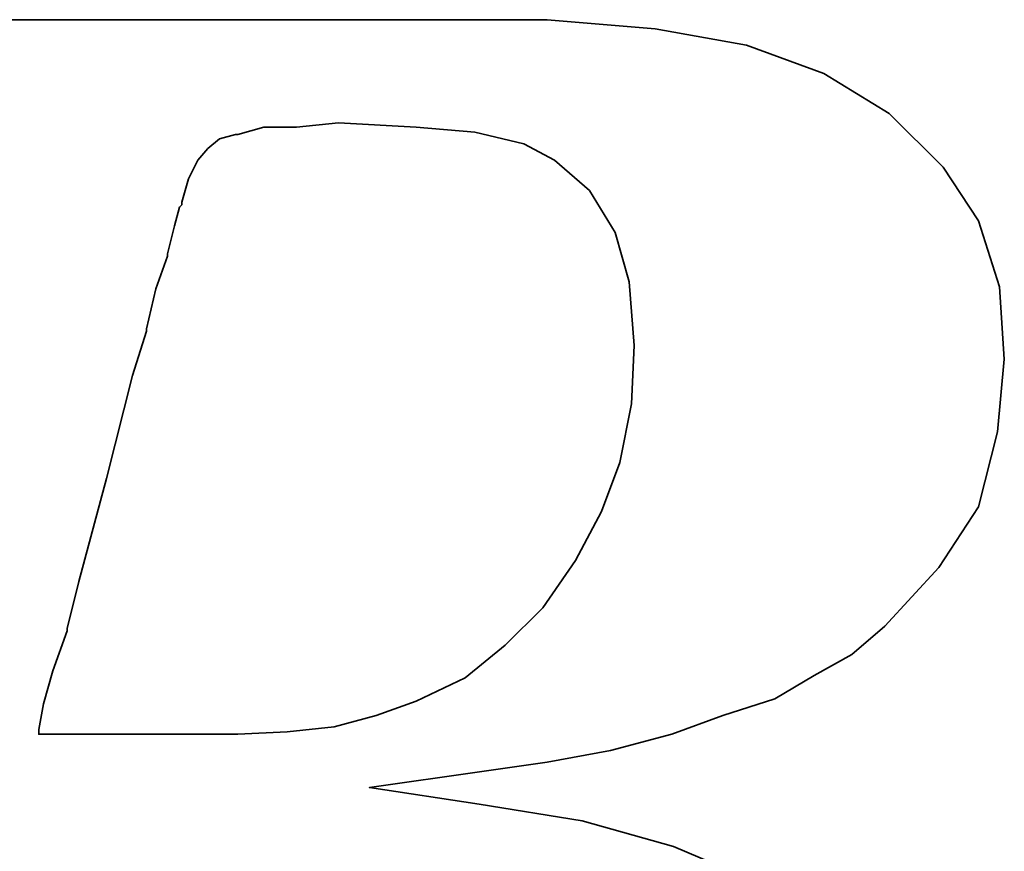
# Model space of a CAD drawing. Extents: x 0 to 593, y 42 to 136.
# Tile 30 of 52: x 131.035 to 132.094, y 96.627 to 97.523. Entities that reach past the tile are written whole.
import ezdxf

# ---------------------------------------------------------------- set-up
doc = ezdxf.new("R2010")
doc.units = 0
doc.header["$LTSCALE"] = 3
doc.header["$MEASUREMENT"] = 0
doc.layers.add('DIM', color=4, linetype='CONTINUOUS')
doc.layers.add('layer 1', color=7, linetype='CONTINUOUS')

# ---------------------------------------------------------------- blocks, each defined once
blk = doc.blocks.new('TBI MOTION logo(完整正式版)')
at = {"layer": 'layer 1', "color": 22, "lineweight": 35}
for points, knots in [([(-64.65375, -6.86375), (-64.65375, -6.86375), (-64.84375, -7.29625), (-64.84375, -7.29625), (-64.84375, -7.29625), (-64.84375, -7.29625), (-64.86875, -7.34375), (-64.86875, -7.34375), (-64.86875, -7.34375), (-64.86875, -7.34375), (-64.86875, -7.36875), (-64.86875, -7.36875), (-64.86875, -7.36875), (-64.86875, -7.36875), (-65.15375, -7.65375), (-65.15375, -7.65375), (-65.15375, -7.65375), (-65.15375, -7.65375), (-65.17875, -7.65375), (-65.17875, -7.65375), (-65.17875, -7.65375), (-65.17875, -7.65375), (-65.20375, -7.67875), (-65.20375, -7.67875), (-65.20375, -7.67875), (-65.20375, -7.67875), (-65.58875, -7.87125), (-65.58875, -7.87125), (-65.58875, -7.87125), (-65.58875, -7.87125), (-65.63375, -7.87125), (-65.63375, -7.87125), (-65.63375, -7.87125), (-65.63375, -7.87125), (-65.65875, -7.89375), (-65.65875, -7.89375), (-65.65875, -7.89375), (-65.65875, -7.89375), (-66.09375, -7.94375), (-66.09375, -7.94375), (-66.09375, -7.94375), (-66.09375, -7.94375), (-66.11375, -7.94375), (-66.11375, -7.94375), (-66.11375, -7.94375), (-66.11375, -7.94375), (-66.16375, -7.94375), (-66.16375, -7.94375), (-66.16375, -7.94375), (-66.16375, -7.94375), (-66.30875, -7.94375), (-66.30875, -7.94375), (-66.30875, -7.94375), (-66.30875, -7.94375), (-66.69375, -7.94375), (-66.69375, -7.94375), (-66.69375, -7.94375), (-66.69375, -7.94375), (-67.07375, -7.94375), (-67.07375, -7.94375), (-67.07375, -7.94375), (-67.07375, -7.94375), (-67.12375, -7.94375), (-67.12375, -7.94375), (-67.12375, -7.94375), (-67.12375, -7.94375), (-67.12375, -7.96625), (-67.12375, -7.96625), (-67.12375, -7.96625), (-67.12375, -7.96625), (-67.14875, -7.99125), (-67.14875, -7.99125), (-67.14875, -7.99125), (-67.14875, -7.99125), (-67.24375, -8.34875), (-67.24375, -8.34875), (-67.24375, -8.34875), (-67.24375, -8.34875), (-67.31375, -8.68625), (-67.31375, -8.68625), (-67.31375, -8.68625), (-67.31375, -8.68625), (-67.26875, -8.68625), (-67.26875, -8.68625), (-67.26875, -8.68625), (-67.26875, -8.68625), (-67.07375, -8.68625), (-67.07375, -8.68625), (-67.07375, -8.68625), (-67.07375, -8.68625), (-66.54875, -8.68625), (-66.54875, -8.68625), (-66.54875, -8.68625), (-66.54875, -8.68625), (-65.82625, -8.68625), (-65.82625, -8.68625), (-65.82625, -8.68625), (-65.82625, -8.68625), (-65.01375, -8.68625), (-65.01375, -8.68625), (-65.01375, -8.68625), (-65.01375, -8.68625), (-64.05375, -8.68625), (-64.05375, -8.68625), (-64.05375, -8.68625), (-64.05375, -8.68625), (-62.08375, -8.68625), (-62.08375, -8.68625), (-62.08375, -8.68625), (-62.08375, -8.68625), (-60.06875, -8.68625), (-60.06875, -8.68625), (-60.06875, -8.68625), (-60.06875, -8.68625), (-59.10875, -8.68625), (-59.10875, -8.68625), (-59.10875, -8.68625), (-59.10875, -8.68625), (-58.29375, -8.68625), (-58.29375, -8.68625), (-58.29375, -8.68625), (-58.29375, -8.68625), (-57.57375, -8.68625), (-57.57375, -8.68625), (-57.57375, -8.68625), (-57.57375, -8.68625), (-57.04875, -8.68625), (-57.04875, -8.68625), (-57.04875, -8.68625), (-57.04875, -8.68625), (-56.85375, -8.68625), (-56.85375, -8.68625), (-56.85375, -8.68625), (-56.85375, -8.68625), (-56.70875, -8.68625), (-56.70875, -8.68625), (-56.70875, -8.68625), (-56.70875, -8.68625), (-56.61375, -8.68625), (-56.61375, -8.68625), (-56.61375, -8.68625), (-56.61375, -8.68625), (-56.56875, -8.68625), (-56.56875, -8.68625), (-56.56875, -8.68625), (-56.56875, -8.68625), (-55.65375, -8.63875), (-55.65375, -8.63875), (-55.65375, -8.63875), (-55.65375, -8.63875), (-54.76875, -8.51875), (-54.76875, -8.51875), (-54.76875, -8.51875), (-54.76875, -8.51875), (-53.90375, -8.30375), (-53.90375, -8.30375), (-53.90375, -8.30375), (-53.90375, -8.30375), (-53.08875, -8.03875), (-53.08875, -8.03875), (-53.08875, -8.03875), (-53.08875, -8.03875), (-52.34375, -7.65375), (-52.34375, -7.65375), (-52.34375, -7.65375), (-52.34375, -7.65375), (-51.69875, -7.29625), (-51.69875, -7.29625), (-51.69875, -7.29625), (-51.69875, -7.29625), (-51.21875, -6.91125), (-51.21875, -6.91125), (-51.21875, -6.91125), (-51.21875, -6.91125), (-50.83375, -6.50375), (-50.83375, -6.50375), (-50.83375, -6.50375), (-50.83375, -6.50375), (-50.44875, -5.94875), (-50.44875, -5.94875), (-50.44875, -5.94875), (-50.44875, -5.94875), (-50.13875, -5.30375), (-50.13875, -5.30375), (-50.13875, -5.30375), (-50.13875, -5.30375), (-49.99375, -4.65375), (-49.99375, -4.65375), (-49.99375, -4.65375), (-49.99375, -4.65375), (-49.92375, -3.98375), (-49.92375, -3.98375), (-49.92375, -3.98375), (-49.92375, -3.98375), (-49.99375, -3.19374), (-49.99375, -3.19374), (-49.99375, -3.19374), (-49.99375, -3.19374), (-50.23374, -2.44874), (-50.23374, -2.44874), (-50.23374, -2.44874), (-50.23374, -2.44874), (-50.59375, -1.87374), (-50.59375, -1.87374), (-50.59375, -1.87374), (-50.59375, -1.87374), (-51.09875, -1.31874), (-51.09875, -1.31874), (-51.09875, -1.31874), (-51.09875, -1.31874), (-51.74375, -0.81875), (-51.74375, -0.81875), (-51.74375, -0.81875), (-51.74375, -0.81875), (-52.53875, -0.48125), (-52.53875, -0.48125), (-52.53875, -0.48125), (-52.53875, -0.48125), (-53.47375, -0.21875), (-53.47375, -0.21875), (-53.47375, -0.21875), (-53.47375, -0.21875), (-54.52875, -0.04874), (-54.52875, -0.04874), (-54.52875, -0.04874), (-54.52875, -0.04874), (-55.65375, 0.12125), (-55.65375, 0.12125), (-55.65375, 0.12125), (-55.65375, 0.12125), (-54.50375, 0.28624), (-54.50375, 0.28624), (-54.50375, 0.28624), (-54.50375, 0.28624), (-53.83375, 0.38124), (-53.83375, 0.38124), (-53.83375, 0.38124), (-53.83375, 0.38124), (-53.18375, 0.50125), (-53.18375, 0.50125), (-53.18375, 0.50125), (-53.18375, 0.50125), (-52.55875, 0.66874), (-52.55875, 0.66874), (-52.55875, 0.66874), (-52.55875, 0.66874), (-52.03375, 0.86124), (-52.03375, 0.86124), (-52.03375, 0.86124), (-52.03375, 0.86124), (-51.50374, 1.03124), (-51.50374, 1.03124), (-51.50374, 1.03124), (-51.50374, 1.03124), (-51.09875, 1.27125), (-51.09875, 1.27125), (-51.09875, 1.27125), (-51.09875, 1.27125), (-50.71375, 1.48624), (-50.71375, 1.48624), (-50.71375, 1.48624), (-50.71375, 1.48624), (-50.37625, 1.77625), (-50.37625, 1.77625), (-50.37625, 1.77625), (-50.37625, 1.77625), (-49.82375, 2.37625), (-49.82375, 2.37625), (-49.82375, 2.37625), (-49.82375, 2.37625), (-49.41875, 2.99625), (-49.41875, 2.99625), (-49.41875, 2.99625), (-49.41875, 2.99625), (-49.22375, 3.76625), (-49.22375, 3.76625), (-49.22375, 3.76625), (-49.22375, 3.76625), (-49.15375, 4.50874), (-49.15375, 4.50874), (-49.15375, 4.50874), (-49.15375, 4.50874), (-49.20375, 5.25125), (-49.20375, 5.25125), (-49.20375, 5.25125), (-49.20375, 5.25125), (-49.41875, 5.92625), (-49.41875, 5.92625), (-49.41875, 5.92625), (-49.41875, 5.92625), (-49.77875, 6.47625), (-49.77875, 6.47625), (-49.77875, 6.47625), (-49.77875, 6.47625), (-50.33125, 7.02624), (-50.33125, 7.02624), (-50.33125, 7.02624), (-50.33125, 7.02624), (-51.00125, 7.43625), (-51.00125, 7.43625), (-51.00125, 7.43625), (-51.00125, 7.43625), (-51.79375, 7.72625), (-51.79375, 7.72625), (-51.79375, 7.72625), (-51.79375, 7.72625), (-52.72875, 7.89124), (-52.72875, 7.89124), (-52.72875, 7.89124), (-52.72875, 7.89124), (-53.83375, 7.98625), (-53.83375, 7.98625), (-53.83375, 7.98625), (-53.83375, 7.98625), (-53.92875, 7.98625), (-53.92875, 7.98625), (-53.92875, 7.98625), (-53.92875, 7.98625), (-54.26375, 7.98625), (-54.26375, 7.98625), (-54.26375, 7.98625), (-54.26375, 7.98625), (-54.74375, 7.98625), (-54.74375, 7.98625), (-54.74375, 7.98625), (-54.74375, 7.98625), (-55.36875, 7.98625), (-55.36875, 7.98625), (-55.36875, 7.98625), (-55.36875, 7.98625), (-56.13375, 7.98625), (-56.13375, 7.98625), (-56.13375, 7.98625), (-56.13375, 7.98625), (-56.94875, 7.98625), (-56.94875, 7.98625), (-56.94875, 7.98625), (-56.94875, 7.98625), (-58.77625, 7.98625), (-58.77625, 7.98625), (-58.77625, 7.98625), (-58.77625, 7.98625), (-60.59875, 7.98625), (-60.59875, 7.98625), (-60.59875, 7.98625), (-60.59875, 7.98625), (-61.41375, 7.98625), (-61.41375, 7.98625), (-61.41375, 7.98625), (-61.41375, 7.98625), (-62.17875, 7.98625), (-62.17875, 7.98625), (-62.17875, 7.98625), (-62.17875, 7.98625), (-62.80375, 7.98625), (-62.80375, 7.98625), (-62.80375, 7.98625), (-62.80375, 7.98625), (-63.30625, 7.98625), (-63.30625, 7.98625), (-63.30625, 7.98625), (-63.30625, 7.98625), (-63.57375, 7.98625), (-63.57375, 7.98625), (-63.57375, 7.98625), (-63.57375, 7.98625), (-63.57375, 7.96375), (-63.57375, 7.96375), (-63.57375, 7.96375), (-63.57375, 7.96375), (-63.59875, 7.94125), (-63.59875, 7.94125), (-63.59875, 7.94125), (-63.59875, 7.94125), (-63.69375, 7.55625), (-63.69375, 7.55625), (-63.69375, 7.55625), (-63.69375, 7.55625), (-63.76375, 7.24624), (-63.76375, 7.24624), (-63.76375, 7.24624), (-63.76375, 7.24624), (-63.23875, 7.24624), (-63.23875, 7.24624), (-63.23875, 7.24624), (-63.23875, 7.24624), (-62.75875, 7.24624), (-62.75875, 7.24624), (-62.75875, 7.24624), (-62.75875, 7.24624), (-62.61125, 7.24624), (-62.61125, 7.24624), (-62.61125, 7.24624), (-62.61125, 7.24624), (-62.56625, 7.24624), (-62.56625, 7.24624), (-62.56625, 7.24624), (-62.56625, 7.24624), (-62.22875, 7.24624), (-62.22875, 7.24624), (-62.22875, 7.24624), (-62.22875, 7.24624), (-62.20375, 7.24624), (-62.20375, 7.24624), (-62.20375, 7.24624), (-62.20375, 7.24624), (-62.17875, 7.21875), (-62.17875, 7.21875), (-62.17875, 7.21875), (-62.17875, 7.21875), (-61.96375, 7.17125), (-61.96375, 7.17125), (-61.96375, 7.17125), (-61.96375, 7.17125), (-61.72375, 7.12624), (-61.72375, 7.12624), (-61.72375, 7.12624), (-61.72375, 7.12624), (-61.70375, 7.12624), (-61.70375, 7.12624), (-61.70375, 7.12624), (-61.70375, 7.12624), (-61.55875, 7.07624), (-61.55875, 7.07624), (-61.55875, 7.07624), (-61.55875, 7.07624), (-61.50875, 7.07624), (-61.50875, 7.07624), (-61.50875, 7.07624), (-61.50875, 7.07624), (-61.48375, 7.02624), (-61.48375, 7.02624), (-61.48375, 7.02624), (-61.48375, 7.02624), (-61.31875, 6.83375), (-61.31875, 6.83375), (-61.31875, 6.83375), (-61.31875, 6.83375), (-61.29375, 6.81125), (-61.29375, 6.81125), (-61.29375, 6.81125), (-61.29375, 6.81125), (-61.29375, 6.78625), (-61.29375, 6.78625), (-61.29375, 6.78625), (-61.29375, 6.78625), (-61.19875, 6.50124), (-61.19875, 6.50124), (-61.19875, 6.50124), (-61.19875, 6.50124), (-61.17375, 6.45124), (-61.17375, 6.45124), (-61.17375, 6.45124), (-61.17375, 6.45124), (-61.19875, 6.40625), (-61.19875, 6.40625), (-61.19875, 6.40625), (-61.19875, 6.40625), (-61.26875, 5.99624), (-61.26875, 5.99624), (-61.26875, 5.99624), (-61.26875, 5.99624), (-61.26875, 5.85125), (-61.26875, 5.85125), (-61.26875, 5.85125), (-61.26875, 5.85125), (-61.26875, 5.82625), (-61.26875, 5.82625), (-61.26875, 5.82625), (-61.26875, 5.82625), (-61.29375, 5.80625), (-61.29375, 5.80625), (-61.29375, 5.80625), (-61.29375, 5.80625), (-61.34125, 5.66125), (-61.34125, 5.66125), (-61.34125, 5.66125), (-61.34125, 5.66125), (-61.41375, 5.44625), (-61.41375, 5.44625), (-61.41375, 5.44625), (-61.41375, 5.44625), (-61.48375, 5.15625), (-61.48375, 5.15625), (-61.48375, 5.15625), (-61.48375, 5.15625), (-61.58375, 4.82124), (-61.58375, 4.82124), (-61.58375, 4.82124), (-61.58375, 4.82124), (-61.79875, 4.00375), (-61.79875, 4.00375), (-61.79875, 4.00375), (-61.79875, 4.00375), (-62.05875, 2.99625), (-62.05875, 2.99625), (-62.05875, 2.99625), (-62.05875, 2.99625), (-62.34875, 1.91625), (-62.34875, 1.91625), (-62.34875, 1.91625), (-62.34875, 1.91625), (-62.97375, -0.41124), (-62.97375, -0.41124), (-62.97375, -0.41124), (-62.97375, -0.41124), (-63.59875, -2.75875), (-63.59875, -2.75875), (-63.59875, -2.75875), (-63.59875, -2.75875), (-63.88375, -3.86374), (-63.88375, -3.86374), (-63.88375, -3.86374), (-63.88375, -3.86374), (-64.14875, -4.82374), (-64.14875, -4.82374), (-64.14875, -4.82374), (-64.14875, -4.82374), (-64.36375, -5.64125), (-64.36375, -5.64125), (-64.36375, -5.64125), (-64.36375, -5.64125), (-64.43625, -5.97625), (-64.43625, -5.97625), (-64.43625, -5.97625), (-64.43625, -5.97625), (-64.50875, -6.28625), (-64.50875, -6.28625), (-64.50875, -6.28625), (-64.50875, -6.28625), (-64.50875, -6.30875), (-64.50875, -6.30875), (-64.50875, -6.30875), (-64.50875, -6.30875), (-64.57875, -6.50375), (-64.57875, -6.50375), (-64.57875, -6.50375), (-64.57875, -6.50375), (-64.62875, -6.69625), (-64.62875, -6.69625), (-64.62875, -6.69625), (-64.62875, -6.69625), (-64.62875, -6.76875), (-64.62875, -6.76875), (-64.62875, -6.76875), (-64.62875, -6.76875), (-64.62875, -6.81375), (-64.62875, -6.81375), (-64.62875, -6.81375), (-64.62875, -6.81375), (-64.62875, -6.83875), (-64.62875, -6.83875), (-64.62875, -6.83875), (-64.62875, -6.83875), (-64.65375, -6.86375), (-64.65375, -6.86375)], [0, 0, 0, 0, 0.00719424, 0.00719424, 0.00719424, 0.00719424, 0.01438849, 0.01438849, 0.01438849, 0.01438849, 0.02158273, 0.02158273, 0.02158273, 0.02158273, 0.02877698, 0.02877698, 0.02877698, 0.02877698, 0.03597122, 0.03597122, 0.03597122, 0.03597122, 0.04316547, 0.04316547, 0.04316547, 0.04316547, 0.05035971, 0.05035971, 0.05035971, 0.05035971, 0.05755396, 0.05755396, 0.05755396, 0.05755396, 0.0647482, 0.0647482, 0.0647482, 0.0647482, 0.07194245, 0.07194245, 0.07194245, 0.07194245, 0.07913669, 0.07913669, 0.07913669, 0.07913669, 0.08633094, 0.08633094, 0.08633094, 0.08633094, 0.09352518, 0.09352518, 0.09352518, 0.09352518, 0.10071942, 0.10071942, 0.10071942, 0.10071942, 0.10791367, 0.10791367, 0.10791367, 0.10791367, 0.11510791, 0.11510791, 0.11510791, 0.11510791, 0.12230216, 0.12230216, 0.12230216, 0.12230216, 0.1294964, 0.1294964, 0.1294964, 0.1294964, 0.13669065, 0.13669065, 0.13669065, 0.13669065, 0.14388489, 0.14388489, 0.14388489, 0.14388489, 0.15107914, 0.15107914, 0.15107914, 0.15107914, 0.15827338, 0.15827338, 0.15827338, 0.15827338, 0.16546763, 0.16546763, 0.16546763, 0.16546763, 0.17266187, 0.17266187, 0.17266187, 0.17266187, 0.17985612, 0.17985612, 0.17985612, 0.17985612, 0.18705036, 0.18705036, 0.18705036, 0.18705036, 0.1942446, 0.1942446, 0.1942446, 0.1942446, 0.20143885, 0.20143885, 0.20143885, 0.20143885, 0.20863309, 0.20863309, 0.20863309, 0.20863309, 0.21582734, 0.21582734, 0.21582734, 0.21582734, 0.22302158, 0.22302158, 0.22302158, 0.22302158, 0.23021583, 0.23021583, 0.23021583, 0.23021583, 0.23741007, 0.23741007, 0.23741007, 0.23741007, 0.24460432, 0.24460432, 0.24460432, 0.24460432, 0.25179856, 0.25179856, 0.25179856, 0.25179856, 0.25899281, 0.25899281, 0.25899281, 0.25899281, 0.26618705, 0.26618705, 0.26618705, 0.26618705, 0.27338129, 0.27338129, 0.27338129, 0.27338129, 0.28057554, 0.28057554, 0.28057554, 0.28057554, 0.28776978, 0.28776978, 0.28776978, 0.28776978, 0.29496403, 0.29496403, 0.29496403, 0.29496403, 0.30215827, 0.30215827, 0.30215827, 0.30215827, 0.30935252, 0.30935252, 0.30935252, 0.30935252, 0.31654676, 0.31654676, 0.31654676, 0.31654676, 0.32374101, 0.32374101, 0.32374101, 0.32374101, 0.33093525, 0.33093525, 0.33093525, 0.33093525, 0.3381295, 0.3381295, 0.3381295, 0.3381295, 0.34532374, 0.34532374, 0.34532374, 0.34532374, 0.35251799, 0.35251799, 0.35251799, 0.35251799, 0.35971223, 0.35971223, 0.35971223, 0.35971223, 0.36690647, 0.36690647, 0.36690647, 0.36690647, 0.37410072, 0.37410072, 0.37410072, 0.37410072, 0.38129496, 0.38129496, 0.38129496, 0.38129496, 0.38848921, 0.38848921, 0.38848921, 0.38848921, 0.39568345, 0.39568345, 0.39568345, 0.39568345, 0.4028777, 0.4028777, 0.4028777, 0.4028777, 0.41007194, 0.41007194, 0.41007194, 0.41007194, 0.41726619, 0.41726619, 0.41726619, 0.41726619, 0.42446043, 0.42446043, 0.42446043, 0.42446043, 0.43165468, 0.43165468, 0.43165468, 0.43165468, 0.43884892, 0.43884892, 0.43884892, 0.43884892, 0.44604317, 0.44604317, 0.44604317, 0.44604317, 0.45323741, 0.45323741, 0.45323741, 0.45323741, 0.46043165, 0.46043165, 0.46043165, 0.46043165, 0.4676259, 0.4676259, 0.4676259, 0.4676259, 0.47482014, 0.47482014, 0.47482014, 0.47482014, 0.48201439, 0.48201439, 0.48201439, 0.48201439, 0.48920863, 0.48920863, 0.48920863, 0.48920863, 0.49640288, 0.49640288, 0.49640288, 0.49640288, 0.50359712, 0.50359712, 0.50359712, 0.50359712, 0.51079137, 0.51079137, 0.51079137, 0.51079137, 0.51798561, 0.51798561, 0.51798561, 0.51798561, 0.52517986, 0.52517986, 0.52517986, 0.52517986, 0.5323741, 0.5323741, 0.5323741, 0.5323741, 0.53956835, 0.53956835, 0.53956835, 0.53956835, 0.54676259, 0.54676259, 0.54676259, 0.54676259, 0.55395683, 0.55395683, 0.55395683, 0.55395683, 0.56115108, 0.56115108, 0.56115108, 0.56115108, 0.56834532, 0.56834532, 0.56834532, 0.56834532, 0.57553957, 0.57553957, 0.57553957, 0.57553957, 0.58273381, 0.58273381, 0.58273381, 0.58273381, 0.58992806, 0.58992806, 0.58992806, 0.58992806, 0.5971223, 0.5971223, 0.5971223, 0.5971223, 0.60431655, 0.60431655, 0.60431655, 0.60431655, 0.61151079, 0.61151079, 0.61151079, 0.61151079, 0.61870504, 0.61870504, 0.61870504, 0.61870504, 0.62589928, 0.62589928, 0.62589928, 0.62589928, 0.63309353, 0.63309353, 0.63309353, 0.63309353, 0.64028777, 0.64028777, 0.64028777, 0.64028777, 0.64748201, 0.64748201, 0.64748201, 0.64748201, 0.65467626, 0.65467626, 0.65467626, 0.65467626, 0.6618705, 0.6618705, 0.6618705, 0.6618705, 0.66906475, 0.66906475, 0.66906475, 0.66906475, 0.67625899, 0.67625899, 0.67625899, 0.67625899, 0.68345324, 0.68345324, 0.68345324, 0.68345324, 0.69064748, 0.69064748, 0.69064748, 0.69064748, 0.69784173, 0.69784173, 0.69784173, 0.69784173, 0.70503597, 0.70503597, 0.70503597, 0.70503597, 0.71223022, 0.71223022, 0.71223022, 0.71223022, 0.71942446, 0.71942446, 0.71942446, 0.71942446, 0.72661871, 0.72661871, 0.72661871, 0.72661871, 0.73381295, 0.73381295, 0.73381295, 0.73381295, 0.74100719, 0.74100719, 0.74100719, 0.74100719, 0.74820144, 0.74820144, 0.74820144, 0.74820144, 0.75539568, 0.75539568, 0.75539568, 0.75539568, 0.76258993, 0.76258993, 0.76258993, 0.76258993, 0.76978417, 0.76978417, 0.76978417, 0.76978417, 0.77697842, 0.77697842, 0.77697842, 0.77697842, 0.78417266, 0.78417266, 0.78417266, 0.78417266, 0.79136691, 0.79136691, 0.79136691, 0.79136691, 0.79856115, 0.79856115, 0.79856115, 0.79856115, 0.8057554, 0.8057554, 0.8057554, 0.8057554, 0.81294964, 0.81294964, 0.81294964, 0.81294964, 0.82014388, 0.82014388, 0.82014388, 0.82014388, 0.82733813, 0.82733813, 0.82733813, 0.82733813, 0.83453237, 0.83453237, 0.83453237, 0.83453237, 0.84172662, 0.84172662, 0.84172662, 0.84172662, 0.84892086, 0.84892086, 0.84892086, 0.84892086, 0.85611511, 0.85611511, 0.85611511, 0.85611511, 0.86330935, 0.86330935, 0.86330935, 0.86330935, 0.8705036, 0.8705036, 0.8705036, 0.8705036, 0.87769784, 0.87769784, 0.87769784, 0.87769784, 0.88489209, 0.88489209, 0.88489209, 0.88489209, 0.89208633, 0.89208633, 0.89208633, 0.89208633, 0.89928058, 0.89928058, 0.89928058, 0.89928058, 0.90647482, 0.90647482, 0.90647482, 0.90647482, 0.91366906, 0.91366906, 0.91366906, 0.91366906, 0.92086331, 0.92086331, 0.92086331, 0.92086331, 0.92805755, 0.92805755, 0.92805755, 0.92805755, 0.9352518, 0.9352518, 0.9352518, 0.9352518, 0.94244604, 0.94244604, 0.94244604, 0.94244604, 0.94964029, 0.94964029, 0.94964029, 0.94964029, 0.95683453, 0.95683453, 0.95683453, 0.95683453, 0.96402878, 0.96402878, 0.96402878, 0.96402878, 0.97122302, 0.97122302, 0.97122302, 0.97122302, 0.97841727, 0.97841727, 0.97841727, 0.97841727, 0.98561151, 0.98561151, 0.98561151, 0.98561151, 0.99280576, 0.99280576, 0.99280576, 0.99280576, 1, 1, 1, 1]), ([(-57.50375, 6.35625), (-57.50375, 6.35625), (-57.57375, 6.11625), (-57.57375, 6.11625), (-57.57375, 6.11625), (-57.57375, 6.11625), (-57.57375, 6.09125), (-57.57375, 6.09125), (-57.57375, 6.09125), (-57.57375, 6.09125), (-57.59875, 6.06625), (-57.59875, 6.06625), (-57.59875, 6.06625), (-57.59875, 6.06625), (-57.64875, 5.87625), (-57.64875, 5.87625), (-57.64875, 5.87625), (-57.64875, 5.87625), (-57.71875, 5.58875), (-57.71875, 5.58875), (-57.71875, 5.58875), (-57.71875, 5.58875), (-57.71875, 5.56625), (-57.71875, 5.56625), (-57.71875, 5.56625), (-57.71875, 5.56625), (-57.83875, 5.23125), (-57.83875, 5.23125), (-57.83875, 5.23125), (-57.83875, 5.23125), (-57.93625, 4.82124), (-57.93625, 4.82124), (-57.93625, 4.82124), (-57.93625, 4.82124), (-57.93625, 4.79624), (-57.93625, 4.79624), (-57.93625, 4.79624), (-57.93625, 4.79624), (-58.07875, 4.34125), (-58.07875, 4.34125), (-58.07875, 4.34125), (-58.07875, 4.34125), (-58.34375, 3.28625), (-58.34375, 3.28625), (-58.34375, 3.28625), (-58.34375, 3.28625), (-58.62875, 2.23124), (-58.62875, 2.23124), (-58.62875, 2.23124), (-58.62875, 2.23124), (-58.74875, 1.75125), (-58.74875, 1.75125), (-58.74875, 1.75125), (-58.74875, 1.75125), (-58.74875, 1.72625), (-58.74875, 1.72625), (-58.74875, 1.72625), (-58.74875, 1.72625), (-58.89375, 1.31625), (-58.89375, 1.31625), (-58.89375, 1.31625), (-58.89375, 1.31625), (-58.98875, 0.98124), (-58.98875, 0.98124), (-58.98875, 0.98124), (-58.98875, 0.98124), (-59.03875, 0.71625), (-59.03875, 0.71625), (-59.03875, 0.71625), (-59.03875, 0.71625), (-59.03875, 0.66874), (-59.03875, 0.66874), (-59.03875, 0.66874), (-59.03875, 0.66874), (-58.91875, 0.66874), (-58.91875, 0.66874), (-58.91875, 0.66874), (-58.91875, 0.66874), (-58.53375, 0.66874), (-58.53375, 0.66874), (-58.53375, 0.66874), (-58.53375, 0.66874), (-58.10375, 0.66874), (-58.10375, 0.66874), (-58.10375, 0.66874), (-58.10375, 0.66874), (-57.66875, 0.66874), (-57.66875, 0.66874), (-57.66875, 0.66874), (-57.66875, 0.66874), (-57.33375, 0.66874), (-57.33375, 0.66874), (-57.33375, 0.66874), (-57.33375, 0.66874), (-57.09375, 0.66874), (-57.09375, 0.66874), (-57.09375, 0.66874), (-57.09375, 0.66874), (-56.99875, 0.66874), (-56.99875, 0.66874), (-56.99875, 0.66874), (-56.99875, 0.66874), (-56.49375, 0.69374), (-56.49375, 0.69374), (-56.49375, 0.69374), (-56.49375, 0.69374), (-56.01375, 0.74374), (-56.01375, 0.74374), (-56.01375, 0.74374), (-56.01375, 0.74374), (-55.58375, 0.86124), (-55.58375, 0.86124), (-55.58375, 0.86124), (-55.58375, 0.86124), (-55.17375, 1.00624), (-55.17375, 1.00624), (-55.17375, 1.00624), (-55.17375, 1.00624), (-54.67375, 1.24625), (-54.67375, 1.24625), (-54.67375, 1.24625), (-54.67375, 1.24625), (-54.26375, 1.58124), (-54.26375, 1.58124), (-54.26375, 1.58124), (-54.26375, 1.58124), (-53.87875, 1.96374), (-53.87875, 1.96374), (-53.87875, 1.96374), (-53.87875, 1.96374), (-53.54375, 2.44625), (-53.54375, 2.44625), (-53.54375, 2.44625), (-53.54375, 2.44625), (-53.27875, 2.95125), (-53.27875, 2.95125), (-53.27875, 2.95125), (-53.27875, 2.95125), (-53.08875, 3.45124), (-53.08875, 3.45124), (-53.08875, 3.45124), (-53.08875, 3.45124), (-52.96875, 4.05124), (-52.96875, 4.05124), (-52.96875, 4.05124), (-52.96875, 4.05124), (-52.94375, 4.65125), (-52.94375, 4.65125), (-52.94375, 4.65125), (-52.94375, 4.65125), (-52.99375, 5.30125), (-52.99375, 5.30125), (-52.99375, 5.30125), (-52.99375, 5.30125), (-53.13875, 5.80625), (-53.13875, 5.80625), (-53.13875, 5.80625), (-53.13875, 5.80625), (-53.39875, 6.23625), (-53.39875, 6.23625), (-53.39875, 6.23625), (-53.39875, 6.23625), (-53.75875, 6.54875), (-53.75875, 6.54875), (-53.75875, 6.54875), (-53.75875, 6.54875), (-54.07375, 6.71625), (-54.07375, 6.71625), (-54.07375, 6.71625), (-54.07375, 6.71625), (-54.57375, 6.83375), (-54.57375, 6.83375), (-54.57375, 6.83375), (-54.57375, 6.83375), (-55.17375, 6.88625), (-55.17375, 6.88625), (-55.17375, 6.88625), (-55.17375, 6.88625), (-55.96875, 6.93125), (-55.96875, 6.93125), (-55.96875, 6.93125), (-55.96875, 6.93125), (-56.39875, 6.88625), (-56.39875, 6.88625), (-56.39875, 6.88625), (-56.39875, 6.88625), (-56.42125, 6.88625), (-56.42125, 6.88625), (-56.42125, 6.88625), (-56.42125, 6.88625), (-56.73375, 6.88625), (-56.73375, 6.88625), (-56.73375, 6.88625), (-56.73375, 6.88625), (-56.99875, 6.81125), (-56.99875, 6.81125), (-56.99875, 6.81125), (-56.99875, 6.81125), (-57.02375, 6.81125), (-57.02375, 6.81125), (-57.02375, 6.81125), (-57.02375, 6.81125), (-57.18875, 6.76625), (-57.18875, 6.76625), (-57.18875, 6.76625), (-57.18875, 6.76625), (-57.30875, 6.66625), (-57.30875, 6.66625), (-57.30875, 6.66625), (-57.30875, 6.66625), (-57.40875, 6.54875), (-57.40875, 6.54875), (-57.40875, 6.54875), (-57.40875, 6.54875), (-57.50375, 6.35625), (-57.50375, 6.35625)], [0, 0, 0, 0, 0.01851852, 0.01851852, 0.01851852, 0.01851852, 0.03703704, 0.03703704, 0.03703704, 0.03703704, 0.05555556, 0.05555556, 0.05555556, 0.05555556, 0.07407407, 0.07407407, 0.07407407, 0.07407407, 0.09259259, 0.09259259, 0.09259259, 0.09259259, 0.11111111, 0.11111111, 0.11111111, 0.11111111, 0.12962963, 0.12962963, 0.12962963, 0.12962963, 0.14814815, 0.14814815, 0.14814815, 0.14814815, 0.16666667, 0.16666667, 0.16666667, 0.16666667, 0.18518519, 0.18518519, 0.18518519, 0.18518519, 0.2037037, 0.2037037, 0.2037037, 0.2037037, 0.22222222, 0.22222222, 0.22222222, 0.22222222, 0.24074074, 0.24074074, 0.24074074, 0.24074074, 0.25925926, 0.25925926, 0.25925926, 0.25925926, 0.27777778, 0.27777778, 0.27777778, 0.27777778, 0.2962963, 0.2962963, 0.2962963, 0.2962963, 0.31481481, 0.31481481, 0.31481481, 0.31481481, 0.33333333, 0.33333333, 0.33333333, 0.33333333, 0.35185185, 0.35185185, 0.35185185, 0.35185185, 0.37037037, 0.37037037, 0.37037037, 0.37037037, 0.38888889, 0.38888889, 0.38888889, 0.38888889, 0.40740741, 0.40740741, 0.40740741, 0.40740741, 0.42592593, 0.42592593, 0.42592593, 0.42592593, 0.44444444, 0.44444444, 0.44444444, 0.44444444, 0.46296296, 0.46296296, 0.46296296, 0.46296296, 0.48148148, 0.48148148, 0.48148148, 0.48148148, 0.5, 0.5, 0.5, 0.5, 0.51851852, 0.51851852, 0.51851852, 0.51851852, 0.53703704, 0.53703704, 0.53703704, 0.53703704, 0.55555556, 0.55555556, 0.55555556, 0.55555556, 0.57407407, 0.57407407, 0.57407407, 0.57407407, 0.59259259, 0.59259259, 0.59259259, 0.59259259, 0.61111111, 0.61111111, 0.61111111, 0.61111111, 0.62962963, 0.62962963, 0.62962963, 0.62962963, 0.64814815, 0.64814815, 0.64814815, 0.64814815, 0.66666667, 0.66666667, 0.66666667, 0.66666667, 0.68518519, 0.68518519, 0.68518519, 0.68518519, 0.7037037, 0.7037037, 0.7037037, 0.7037037, 0.72222222, 0.72222222, 0.72222222, 0.72222222, 0.74074074, 0.74074074, 0.74074074, 0.74074074, 0.75925926, 0.75925926, 0.75925926, 0.75925926, 0.77777778, 0.77777778, 0.77777778, 0.77777778, 0.7962963, 0.7962963, 0.7962963, 0.7962963, 0.81481481, 0.81481481, 0.81481481, 0.81481481, 0.83333333, 0.83333333, 0.83333333, 0.83333333, 0.85185185, 0.85185185, 0.85185185, 0.85185185, 0.87037037, 0.87037037, 0.87037037, 0.87037037, 0.88888889, 0.88888889, 0.88888889, 0.88888889, 0.90740741, 0.90740741, 0.90740741, 0.90740741, 0.92592593, 0.92592593, 0.92592593, 0.92592593, 0.94444444, 0.94444444, 0.94444444, 0.94444444, 0.96296296, 0.96296296, 0.96296296, 0.96296296, 0.98148148, 0.98148148, 0.98148148, 0.98148148, 1, 1, 1, 1])]:
    blk.add_open_spline(points, degree=3, knots=knots, dxfattribs=at)

msp = doc.modelspace()

# ---------------------------------------------------------------- block references
at = {"layer": 'DIM', "color": 7, "xscale": 0.1051066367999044, "yscale": 0.1051066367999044, "zscale": 0.1051066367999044}
msp.add_blockref('TBI MOTION logo(完整正式版)', (137.2604, 96.6831), dxfattribs=at)

doc.saveas('drawing.dxf')
